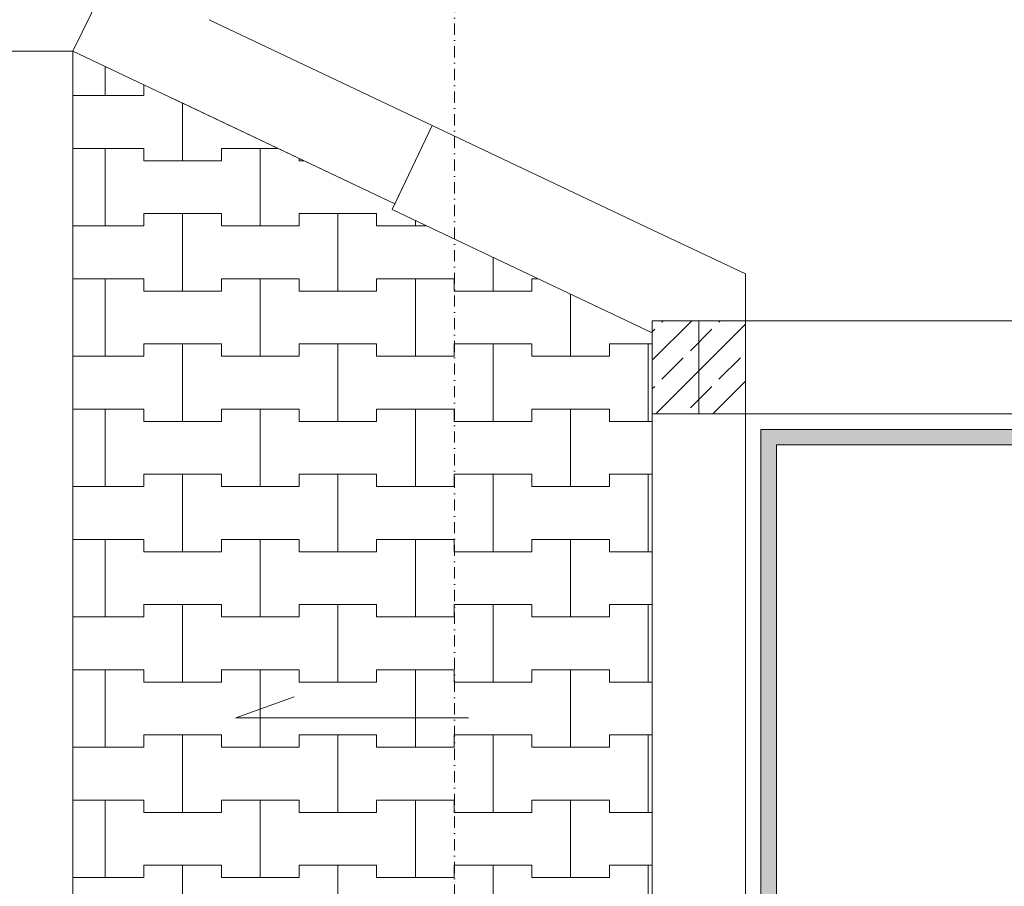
# Model space of a CAD drawing. Header units: centimetres. Extents: x -1589 to 108054, y -205274 to 31709.
# Tile 124 of 256: x 23024 to 23341, y 12466 to 12745. Entities that reach past the tile are written whole.
import ezdxf

# ---------------------------------------------------------------- set-up
doc = ezdxf.new("R2010")
doc.units = ezdxf.units.CM
doc.header["$LTSCALE"] = 0.01
doc.header["$MEASUREMENT"] = 0
for name, pattern in [('Krawędzie ukryte', [27, 20, -7]), ('Kropki i Kreski', [72, 36, -18, 0, -18]), ('Wipeout_Contour', [100, 0, -100])]:
    doc.linetypes.add(name, pattern=pattern)
for name, color, linetype in [('0_Teren', 7, 'Continuous'), ('2_barierki.K_IR', 7, 'Continuous'), ('2_belki.K_IR', 7, 'Continuous'), ('2_schody.K_IR', 7, 'Continuous'), ('2_stropy.K_IR', 7, 'Continuous'), ('2_słupy.K_IR', 7, 'Continuous'), ('2_ściany podporowe.K_IR', 7, 'Continuous'), ('2_ściany zewnętrzne.ISTN', 7, 'Continuous'), ('3_opisy.K_IR', 7, 'Continuous'), ('4_osie.ISTN', 7, 'Continuous')]:
    doc.layers.add(name, color=color, linetype=linetype)

msp = doc.modelspace()

# ---------------------------------------------------------------- hatches: boundary and pattern name
at = {"layer": '2_barierki.K_IR', "linetype": 'Continuous', "lineweight": 5}
for points in [[(23263.08521, 12283.16994), (23268.08521, 12288.16994), (23268.08521, 12608.17491), (23263.08521, 12613.17491)], [(23263.08521, 12613.17491), (23268.08521, 12608.17491), (23430.58521, 12608.17491), (23430.58521, 12613.17491)]]:
    msp.add_hatch(color=8, dxfattribs=at).paths.add_polyline_path(points)

# ---------------------------------------------------------------- linework, layer by layer
at = {"layer": '2_barierki.K_IR', "color": 8, "linetype": 'Continuous', "lineweight": 5}
for p, q in [((23263.08521, 12613.17491), (23263.08521, 12283.16994)), ((23430.58521, 12613.17491), (23263.08521, 12613.17491)), ((23268.08521, 12288.16994), (23268.08521, 12608.17491)), ((23268.08521, 12608.17491), (23430.58521, 12608.17491))]:
    msp.add_line(p, q, dxfattribs=at)
at = {"layer": '2_schody.K_IR', "color": 8, "linetype": 'Continuous', "lineweight": 5}
for p, q in [((23258.08521, 12248.16994), (23258.08521, 12618.1749)), ((23258.08521, 12618.1749), (23433.08521, 12618.1749))]:
    msp.add_line(p, q, dxfattribs=at)
at = {"layer": '2_stropy.K_IR', "color": 8, "linetype": 'Continuous', "lineweight": 5, "flags": 128}
msp.add_lwpolyline([(23104.00756, 12705.42906), (23104.36078, 12705.26179), (23104.36078, 12706.1536)], close=True, dxfattribs=at)

# ---------------------------------------------------------------- wipeouts: each hides what was drawn before it
at = {"color": 8, "linetype": 'Wipeout_Contour', "lineweight": 5, "ltscale": 7087.887482}
msp.add_wipeout([(23053.73582, 12760.21612), (23041.39554, 12735.07934), (23085.35999, 12745.21179)], dxfattribs=at).dxf.layer = '2_ściany zewnętrzne.ISTN'

# ---------------------------------------------------------------- next in the draw order: linework, layer by layer
at = {"layer": '2_ściany zewnętrzne.ISTN', "color": 8, "linetype": 'Continuous', "lineweight": 5, "flags": 128}
msp.add_lwpolyline([(23148.18947, 12952.6154), (23041.39554, 12735.07934)], dxfattribs=at)

# ---------------------------------------------------------------- next in the draw order: wipeouts: each hides what was drawn before it
at = {"color": 8, "linetype": 'Wipeout_Contour', "lineweight": 5, "ltscale": 9262.938567}
msp.add_wipeout([(23228.08521, 12644.30359), (23228.08521, 12618.17111), (23258.08521, 12618.17111), (23258.08521, 12630.07497)], dxfattribs=at).dxf.layer = '2_ściany podporowe.K_IR'

# ---------------------------------------------------------------- next in the draw order: linework, layer by layer
at = {"layer": '2_ściany podporowe.K_IR', "color": 8, "linetype": 'Continuous', "lineweight": 5, "flags": 128}
msp.add_lwpolyline([(23258.08521, 12618.17111), (23228.08521, 12618.17111)], dxfattribs=at)

# ---------------------------------------------------------------- next in the draw order: wipeouts: each hides what was drawn before it
at = {"color": 8, "linetype": 'Wipeout_Contour', "lineweight": 5, "ltscale": 7003.373895}
msp.add_wipeout([(23228.08521, 12644.30359), (23258.08521, 12630.07497), (23258.08521, 12663.27819)], dxfattribs=at).dxf.layer = '2_ściany podporowe.K_IR'
at = {"color": 8, "linetype": 'Wipeout_Contour', "lineweight": 5, "ltscale": 7055.844449}
msp.add_wipeout([(23085.35999, 12745.21179), (23041.39554, 12735.07934), (23073.01972, 12720.07502)], dxfattribs=at).dxf.layer = '2_ściany zewnętrzne.ISTN'

# ---------------------------------------------------------------- next in the draw order: linework, layer by layer
at = {"layer": '0_Teren', "color": 8, "linetype": 'Continuous', "lineweight": 5, "flags": 128}
for points in [[(22754.43335, 12735.07934), (23041.39554, 12735.07934)], [(23041.39554, 12735.07934), (23041.39554, 12160.47041)]]:
    msp.add_lwpolyline(points, dxfattribs=at)
at = {"layer": '2_ściany podporowe.K_IR', "color": 8, "linetype": 'Continuous', "lineweight": 5, "flags": 128}
for points in [[(23258.08521, 12618.17111), (23258.08521, 12663.27819)], [(23228.08521, 12644.30359), (23228.08521, 12618.17111)]]:
    msp.add_lwpolyline(points, dxfattribs=at)
at = {"layer": '2_ściany zewnętrzne.ISTN', "color": 8, "linetype": 'Continuous', "lineweight": 5, "flags": 128}
msp.add_lwpolyline([(23041.39554, 12735.07934), (23073.01972, 12720.07502)], dxfattribs=at)

# ---------------------------------------------------------------- next in the draw order: wipeouts: each hides what was drawn before it
at = {"color": 8, "linetype": 'Wipeout_Contour', "lineweight": 5, "ltscale": 7035.768335}
msp.add_wipeout([(23228.08521, 12677.50681), (23228.08521, 12644.30359), (23258.08521, 12663.27819)], dxfattribs=at).dxf.layer = '2_ściany podporowe.K_IR'
at = {"color": 8, "linetype": 'Wipeout_Contour', "lineweight": 5, "ltscale": 9404.429387}
msp.add_wipeout([(23073.01972, 12720.07502), (23145.1728, 12685.84145), (23157.17519, 12711.13853), (23085.35999, 12745.21179)], dxfattribs=at).dxf.layer = '2_ściany zewnętrzne.ISTN'

# ---------------------------------------------------------------- next in the draw order: linework, layer by layer
at = {"layer": '2_ściany podporowe.K_IR', "color": 8, "linetype": 'Continuous', "lineweight": 5, "flags": 128}
msp.add_lwpolyline([(23258.08521, 12663.27819), (23228.08521, 12677.50681)], dxfattribs=at)
at = {"layer": '2_ściany zewnętrzne.ISTN', "color": 8, "linetype": 'Continuous', "lineweight": 5, "flags": 128}
for points in [[(23157.17519, 12711.13853), (23085.35999, 12745.21179)], [(23073.01972, 12720.07502), (23145.1728, 12685.84145)], [(23145.1728, 12685.84145), (23157.17519, 12711.13853)]]:
    msp.add_lwpolyline(points, dxfattribs=at)

# ---------------------------------------------------------------- next in the draw order: wipeouts: each hides what was drawn before it
at = {"color": 8, "linetype": 'Wipeout_Contour', "lineweight": 5, "ltscale": 9373.3221}
msp.add_wipeout([(23228.08521, 12677.50681), (23157.17641, 12711.13796), (23144.32047, 12684.03215), (23228.08521, 12644.30359)], dxfattribs=at).dxf.layer = '2_ściany podporowe.K_IR'

# ---------------------------------------------------------------- next in the draw order: linework, layer by layer
at = {"layer": '2_ściany podporowe.K_IR', "color": 8, "linetype": 'Continuous', "lineweight": 5, "flags": 128}
for points in [[(23144.32047, 12684.03215), (23157.17641, 12711.13796)], [(23228.08521, 12677.50681), (23157.17641, 12711.13796)], [(23144.32047, 12684.03215), (23228.08521, 12644.30359)]]:
    msp.add_lwpolyline(points, dxfattribs=at)

# ---------------------------------------------------------------- next in the draw order: wipeouts: each hides what was drawn before it
at = {"color": 8, "linetype": 'Wipeout_Contour', "lineweight": 5, "ltscale": 12919.566982}
msp.add_wipeout([(23228.08521, 12098.10258), (23228.08433, 12644.30401), (23144.32047, 12684.03215), (23145.1728, 12685.84145), (23041.39554, 12735.07934), (23041.39554, 12098.10258)], dxfattribs=at).dxf.layer = '2_stropy.K_IR'

# ---------------------------------------------------------------- next in the draw order: linework, layer by layer
at = {"layer": '2_stropy.K_IR', "color": 8, "linetype": 'Continuous', "lineweight": 5}
for p, q in [((23051.80016, 12720.75854), (23051.80016, 12730.14279)), ((23051.80016, 12730.14279), (23051.80016, 12720.75854)), ((23064.30016, 12720.75854), (23064.30016, 12724.21207)), ((23064.30016, 12724.21207), (23064.30016, 12720.75854)), ((23041.39554, 12720.75854), (23051.80016, 12720.75854)), ((23041.39554, 12720.75854), (23064.30016, 12720.75854)), ((23051.80016, 12720.75854), (23064.30016, 12720.75854)), ((23076.80016, 12699.75854), (23076.80016, 12718.28136)), ((23076.80016, 12718.28136), (23076.80016, 12699.75854)), ((23041.39554, 12703.75854), (23051.80016, 12703.75854)), ((23041.39554, 12703.75854), (23064.30016, 12703.75854)), ((23051.80016, 12703.75854), (23064.30016, 12703.75854)), ((23051.80016, 12678.75854), (23051.80016, 12703.75854)), ((23051.80016, 12703.75854), (23051.80016, 12678.75854)), ((23064.30016, 12703.75854), (23064.30016, 12699.75854)), ((23064.30016, 12699.75854), (23064.30016, 12703.75854)), ((23089.30016, 12699.75854), (23089.30016, 12703.75854)), ((23089.30016, 12703.75854), (23089.30016, 12699.75854)), ((23089.30016, 12703.75854), (23101.80016, 12703.75854)), ((23089.30016, 12703.75854), (23107.40948, 12703.75854)), ((23101.80016, 12703.75854), (23107.40948, 12703.75854)), ((23101.80016, 12678.75854), (23101.80016, 12703.75854)), ((23101.80016, 12703.75854), (23101.80016, 12678.75854)), ((23064.30016, 12699.75854), (23076.80016, 12699.75854)), ((23064.30016, 12699.75854), (23089.30016, 12699.75854)), ((23076.80016, 12699.75854), (23089.30016, 12699.75854)), ((23114.30016, 12700.4892), (23114.30016, 12699.75854)), ((23114.30016, 12699.75854), (23114.30016, 12700.4892)), ((23114.30016, 12699.75854), (23115.84016, 12699.75854)), ((23114.30016, 12699.75854), (23115.84016, 12699.75854)), ((23064.30016, 12678.75854), (23064.30016, 12682.75854)), ((23064.30016, 12682.75854), (23064.30016, 12678.75854)), ((23064.30016, 12682.75854), (23076.80016, 12682.75854)), ((23064.30016, 12682.75854), (23089.30016, 12682.75854)), ((23076.80016, 12682.75854), (23089.30016, 12682.75854)), ((23076.80016, 12657.75854), (23076.80016, 12682.75854)), ((23076.80016, 12682.75854), (23076.80016, 12657.75854)), ((23089.30016, 12682.75854), (23089.30016, 12678.75854)), ((23089.30016, 12678.75854), (23089.30016, 12682.75854)), ((23114.30016, 12678.75854), (23114.30016, 12682.75854)), ((23114.30016, 12682.75854), (23114.30016, 12678.75854)), ((23114.30016, 12682.75854), (23126.80016, 12682.75854)), ((23114.30016, 12682.75854), (23139.30016, 12682.75854)), ((23126.80016, 12682.75854), (23139.30016, 12682.75854)), ((23126.80016, 12657.75854), (23126.80016, 12682.75854)), ((23126.80016, 12682.75854), (23126.80016, 12657.75854)), ((23139.30016, 12682.75854), (23139.30016, 12678.75854)), ((23139.30016, 12678.75854), (23139.30016, 12682.75854)), ((23041.39554, 12678.75854), (23051.80016, 12678.75854)), ((23041.39554, 12678.75854), (23064.30016, 12678.75854)), ((23051.80016, 12678.75854), (23064.30016, 12678.75854)), ((23089.30016, 12678.75854), (23101.80016, 12678.75854)), ((23089.30016, 12678.75854), (23114.30016, 12678.75854)), ((23101.80016, 12678.75854), (23114.30016, 12678.75854)), ((23139.30016, 12678.75854), (23151.80016, 12678.75854)), ((23139.30016, 12678.75854), (23155.43949, 12678.75854)), ((23151.80016, 12678.75854), (23151.80016, 12680.48462)), ((23151.80016, 12680.48462), (23151.80016, 12678.75854)), ((23151.80016, 12678.75854), (23155.43949, 12678.75854)), ((23176.80016, 12657.75854), (23176.80016, 12668.62744)), ((23176.80016, 12668.62744), (23176.80016, 12657.75854)), ((23041.39554, 12661.75854), (23051.80016, 12661.75854)), ((23041.39554, 12661.75854), (23064.30016, 12661.75854)), ((23051.80016, 12661.75854), (23064.30016, 12661.75854)), ((23051.80016, 12636.75854), (23051.80016, 12661.75854)), ((23051.80016, 12661.75854), (23051.80016, 12636.75854)), ((23064.30016, 12661.75854), (23064.30016, 12657.75854)), ((23064.30016, 12657.75854), (23064.30016, 12661.75854)), ((23089.30016, 12657.75854), (23089.30016, 12661.75854)), ((23089.30016, 12661.75854), (23089.30016, 12657.75854)), ((23089.30016, 12661.75854), (23101.80016, 12661.75854)), ((23089.30016, 12661.75854), (23114.30016, 12661.75854)), ((23101.80016, 12661.75854), (23114.30016, 12661.75854)), ((23101.80016, 12636.75854), (23101.80016, 12661.75854)), ((23101.80016, 12661.75854), (23101.80016, 12636.75854)), ((23114.30016, 12661.75854), (23114.30016, 12657.75854)), ((23114.30016, 12657.75854), (23114.30016, 12661.75854)), ((23139.30016, 12657.75854), (23139.30016, 12661.75854)), ((23139.30016, 12661.75854), (23139.30016, 12657.75854)), ((23139.30016, 12661.75854), (23151.80016, 12661.75854)), ((23139.30016, 12661.75854), (23164.30016, 12661.75854)), ((23151.80016, 12661.75854), (23164.30016, 12661.75854)), ((23151.80016, 12636.75854), (23151.80016, 12661.75854)), ((23151.80016, 12661.75854), (23151.80016, 12636.75854)), ((23164.30016, 12661.75854), (23164.30016, 12657.75854)), ((23164.30016, 12657.75854), (23164.30016, 12661.75854)), ((23189.30016, 12657.75854), (23189.30016, 12661.75854)), ((23189.30016, 12661.75854), (23189.30016, 12657.75854)), ((23189.30016, 12661.75854), (23191.28274, 12661.75854)), ((23189.30016, 12661.75854), (23191.28274, 12661.75854)), ((23064.30016, 12657.75854), (23076.80016, 12657.75854)), ((23064.30016, 12657.75854), (23089.30016, 12657.75854)), ((23076.80016, 12657.75854), (23089.30016, 12657.75854)), ((23114.30016, 12657.75854), (23126.80016, 12657.75854)), ((23114.30016, 12657.75854), (23139.30016, 12657.75854)), ((23126.80016, 12657.75854), (23139.30016, 12657.75854)), ((23164.30016, 12657.75854), (23176.80016, 12657.75854)), ((23164.30016, 12657.75854), (23189.30016, 12657.75854)), ((23176.80016, 12657.75854), (23189.30016, 12657.75854)), ((23201.80016, 12636.75854), (23201.80016, 12656.77026)), ((23201.80016, 12656.77026), (23201.80016, 12636.75854)), ((23064.30016, 12636.75854), (23064.30016, 12640.75854)), ((23064.30016, 12640.75854), (23064.30016, 12636.75854)), ((23064.30016, 12640.75854), (23076.80016, 12640.75854)), ((23064.30016, 12640.75854), (23089.30016, 12640.75854)), ((23076.80016, 12640.75854), (23089.30016, 12640.75854)), ((23076.80016, 12615.75854), (23076.80016, 12640.75854)), ((23076.80016, 12640.75854), (23076.80016, 12615.75854)), ((23089.30016, 12640.75854), (23089.30016, 12636.75854)), ((23089.30016, 12636.75854), (23089.30016, 12640.75854)), ((23114.30016, 12636.75854), (23114.30016, 12640.75854)), ((23114.30016, 12640.75854), (23114.30016, 12636.75854)), ((23114.30016, 12640.75854), (23126.80016, 12640.75854)), ((23114.30016, 12640.75854), (23139.30016, 12640.75854)), ((23126.80016, 12640.75854), (23139.30016, 12640.75854)), ((23126.80016, 12615.75854), (23126.80016, 12640.75854)), ((23126.80016, 12640.75854), (23126.80016, 12615.75854)), ((23139.30016, 12640.75854), (23139.30016, 12636.75854)), ((23139.30016, 12636.75854), (23139.30016, 12640.75854)), ((23164.30016, 12636.75854), (23164.30016, 12640.75854)), ((23164.30016, 12640.75854), (23164.30016, 12636.75854)), ((23164.30016, 12640.75854), (23176.80016, 12640.75854)), ((23164.30016, 12640.75854), (23189.30016, 12640.75854)), ((23176.80016, 12640.75854), (23189.30016, 12640.75854)), ((23176.80016, 12615.75854), (23176.80016, 12640.75854)), ((23176.80016, 12640.75854), (23176.80016, 12615.75854)), ((23189.30016, 12640.75854), (23189.30016, 12636.75854)), ((23189.30016, 12636.75854), (23189.30016, 12640.75854)), ((23214.30016, 12636.75854), (23214.30016, 12640.75854)), ((23214.30016, 12640.75854), (23214.30016, 12636.75854)), ((23041.39554, 12636.75854), (23051.80016, 12636.75854)), ((23041.39554, 12636.75854), (23064.30016, 12636.75854)), ((23051.80016, 12636.75854), (23064.30016, 12636.75854)), ((23089.30016, 12636.75854), (23101.80016, 12636.75854)), ((23089.30016, 12636.75854), (23114.30016, 12636.75854)), ((23101.80016, 12636.75854), (23114.30016, 12636.75854)), ((23139.30016, 12636.75854), (23151.80016, 12636.75854)), ((23139.30016, 12636.75854), (23164.30016, 12636.75854)), ((23151.80016, 12636.75854), (23164.30016, 12636.75854)), ((23189.30016, 12636.75854), (23201.80016, 12636.75854)), ((23189.30016, 12636.75854), (23214.30016, 12636.75854)), ((23201.80016, 12636.75854), (23214.30016, 12636.75854)), ((23041.39554, 12619.75854), (23051.80016, 12619.75854)), ((23041.39554, 12619.75854), (23064.30016, 12619.75854)), ((23051.80016, 12619.75854), (23064.30016, 12619.75854)), ((23051.80016, 12594.75854), (23051.80016, 12619.75854)), ((23051.80016, 12619.75854), (23051.80016, 12594.75854)), ((23064.30016, 12619.75854), (23064.30016, 12615.75854)), ((23064.30016, 12615.75854), (23064.30016, 12619.75854)), ((23089.30016, 12615.75854), (23089.30016, 12619.75854)), ((23089.30016, 12619.75854), (23089.30016, 12615.75854)), ((23089.30016, 12619.75854), (23101.80016, 12619.75854)), ((23089.30016, 12619.75854), (23114.30016, 12619.75854)), ((23101.80016, 12619.75854), (23114.30016, 12619.75854)), ((23101.80016, 12594.75854), (23101.80016, 12619.75854)), ((23101.80016, 12619.75854), (23101.80016, 12594.75854)), ((23114.30016, 12619.75854), (23114.30016, 12615.75854)), ((23114.30016, 12615.75854), (23114.30016, 12619.75854)), ((23139.30016, 12615.75854), (23139.30016, 12619.75854)), ((23139.30016, 12619.75854), (23139.30016, 12615.75854)), ((23139.30016, 12619.75854), (23151.80016, 12619.75854)), ((23139.30016, 12619.75854), (23164.30016, 12619.75854)), ((23151.80016, 12619.75854), (23164.30016, 12619.75854)), ((23151.80016, 12594.75854), (23151.80016, 12619.75854)), ((23151.80016, 12619.75854), (23151.80016, 12594.75854)), ((23164.30016, 12619.75854), (23164.30016, 12615.75854)), ((23164.30016, 12615.75854), (23164.30016, 12619.75854)), ((23189.30016, 12615.75854), (23189.30016, 12619.75854)), ((23189.30016, 12619.75854), (23189.30016, 12615.75854)), ((23189.30016, 12619.75854), (23201.80016, 12619.75854)), ((23189.30016, 12619.75854), (23214.30016, 12619.75854)), ((23201.80016, 12619.75854), (23214.30016, 12619.75854)), ((23201.80016, 12594.75854), (23201.80016, 12619.75854)), ((23201.80016, 12619.75854), (23201.80016, 12594.75854)), ((23214.30016, 12619.75854), (23214.30016, 12615.75854)), ((23214.30016, 12615.75854), (23214.30016, 12619.75854)), ((23064.30016, 12615.75854), (23076.80016, 12615.75854)), ((23064.30016, 12615.75854), (23089.30016, 12615.75854)), ((23076.80016, 12615.75854), (23089.30016, 12615.75854)), ((23114.30016, 12615.75854), (23126.80016, 12615.75854)), ((23114.30016, 12615.75854), (23139.30016, 12615.75854)), ((23126.80016, 12615.75854), (23139.30016, 12615.75854)), ((23164.30016, 12615.75854), (23176.80016, 12615.75854)), ((23164.30016, 12615.75854), (23189.30016, 12615.75854)), ((23176.80016, 12615.75854), (23189.30016, 12615.75854)), ((23214.30016, 12615.75854), (23226.80016, 12615.75854)), ((23214.30016, 12615.75854), (23228.08437, 12615.75854)), ((23226.80016, 12615.75854), (23228.08437, 12615.75854)), ((23064.30016, 12594.75854), (23064.30016, 12598.75854)), ((23064.30016, 12598.75854), (23064.30016, 12594.75854)), ((23064.30016, 12598.75854), (23076.80016, 12598.75854)), ((23064.30016, 12598.75854), (23089.30016, 12598.75854)), ((23076.80016, 12598.75854), (23089.30016, 12598.75854)), ((23076.80016, 12573.75854), (23076.80016, 12598.75854)), ((23076.80016, 12598.75854), (23076.80016, 12573.75854)), ((23089.30016, 12598.75854), (23089.30016, 12594.75854)), ((23089.30016, 12594.75854), (23089.30016, 12598.75854)), ((23114.30016, 12594.75854), (23114.30016, 12598.75854)), ((23114.30016, 12598.75854), (23114.30016, 12594.75854)), ((23114.30016, 12598.75854), (23126.80016, 12598.75854)), ((23114.30016, 12598.75854), (23139.30016, 12598.75854)), ((23126.80016, 12598.75854), (23139.30016, 12598.75854)), ((23126.80016, 12573.75854), (23126.80016, 12598.75854)), ((23126.80016, 12598.75854), (23126.80016, 12573.75854)), ((23139.30016, 12598.75854), (23139.30016, 12594.75854)), ((23139.30016, 12594.75854), (23139.30016, 12598.75854)), ((23164.30016, 12594.75854), (23164.30016, 12598.75854)), ((23164.30016, 12598.75854), (23164.30016, 12594.75854)), ((23164.30016, 12598.75854), (23176.80016, 12598.75854)), ((23164.30016, 12598.75854), (23189.30016, 12598.75854)), ((23176.80016, 12598.75854), (23189.30016, 12598.75854)), ((23176.80016, 12573.75854), (23176.80016, 12598.75854)), ((23176.80016, 12598.75854), (23176.80016, 12573.75854)), ((23189.30016, 12598.75854), (23189.30016, 12594.75854)), ((23189.30016, 12594.75854), (23189.30016, 12598.75854)), ((23214.30016, 12594.75854), (23214.30016, 12598.75854)), ((23214.30016, 12598.75854), (23214.30016, 12594.75854)), ((23214.30016, 12598.75854), (23226.80016, 12598.75854)), ((23214.30016, 12598.75854), (23228.0844, 12598.75854)), ((23226.80016, 12598.75854), (23228.0844, 12598.75854)), ((23226.80016, 12573.75854), (23226.80016, 12598.75854)), ((23226.80016, 12598.75854), (23226.80016, 12573.75854)), ((23041.39554, 12594.75854), (23051.80016, 12594.75854)), ((23041.39554, 12594.75854), (23064.30016, 12594.75854)), ((23051.80016, 12594.75854), (23064.30016, 12594.75854)), ((23089.30016, 12594.75854), (23101.80016, 12594.75854)), ((23089.30016, 12594.75854), (23114.30016, 12594.75854)), ((23101.80016, 12594.75854), (23114.30016, 12594.75854)), ((23139.30016, 12594.75854), (23151.80016, 12594.75854)), ((23139.30016, 12594.75854), (23164.30016, 12594.75854)), ((23151.80016, 12594.75854), (23164.30016, 12594.75854)), ((23189.30016, 12594.75854), (23201.80016, 12594.75854)), ((23189.30016, 12594.75854), (23214.30016, 12594.75854)), ((23201.80016, 12594.75854), (23214.30016, 12594.75854)), ((23041.39554, 12577.75854), (23051.80016, 12577.75854)), ((23041.39554, 12577.75854), (23064.30016, 12577.75854)), ((23051.80016, 12577.75854), (23064.30016, 12577.75854)), ((23051.80016, 12552.75854), (23051.80016, 12577.75854)), ((23051.80016, 12577.75854), (23051.80016, 12552.75854)), ((23064.30016, 12577.75854), (23064.30016, 12573.75854)), ((23064.30016, 12573.75854), (23064.30016, 12577.75854)), ((23089.30016, 12573.75854), (23089.30016, 12577.75854)), ((23089.30016, 12577.75854), (23089.30016, 12573.75854)), ((23089.30016, 12577.75854), (23101.80016, 12577.75854)), ((23089.30016, 12577.75854), (23114.30016, 12577.75854)), ((23101.80016, 12577.75854), (23114.30016, 12577.75854)), ((23101.80016, 12552.75854), (23101.80016, 12577.75854)), ((23101.80016, 12577.75854), (23101.80016, 12552.75854)), ((23114.30016, 12577.75854), (23114.30016, 12573.75854)), ((23114.30016, 12573.75854), (23114.30016, 12577.75854)), ((23139.30016, 12573.75854), (23139.30016, 12577.75854)), ((23139.30016, 12577.75854), (23139.30016, 12573.75854)), ((23139.30016, 12577.75854), (23151.80016, 12577.75854)), ((23139.30016, 12577.75854), (23164.30016, 12577.75854)), ((23151.80016, 12577.75854), (23164.30016, 12577.75854)), ((23151.80016, 12552.75854), (23151.80016, 12577.75854)), ((23151.80016, 12577.75854), (23151.80016, 12552.75854)), ((23164.30016, 12577.75854), (23164.30016, 12573.75854)), ((23164.30016, 12573.75854), (23164.30016, 12577.75854)), ((23189.30016, 12573.75854), (23189.30016, 12577.75854)), ((23189.30016, 12577.75854), (23189.30016, 12573.75854)), ((23189.30016, 12577.75854), (23201.80016, 12577.75854)), ((23189.30016, 12577.75854), (23214.30016, 12577.75854)), ((23201.80016, 12577.75854), (23214.30016, 12577.75854)), ((23201.80016, 12552.75854), (23201.80016, 12577.75854)), ((23201.80016, 12577.75854), (23201.80016, 12552.75854)), ((23214.30016, 12577.75854), (23214.30016, 12573.75854)), ((23214.30016, 12573.75854), (23214.30016, 12577.75854)), ((23064.30016, 12573.75854), (23076.80016, 12573.75854)), ((23064.30016, 12573.75854), (23089.30016, 12573.75854)), ((23076.80016, 12573.75854), (23089.30016, 12573.75854)), ((23114.30016, 12573.75854), (23126.80016, 12573.75854)), ((23114.30016, 12573.75854), (23139.30016, 12573.75854)), ((23126.80016, 12573.75854), (23139.30016, 12573.75854)), ((23164.30016, 12573.75854), (23176.80016, 12573.75854)), ((23164.30016, 12573.75854), (23189.30016, 12573.75854)), ((23176.80016, 12573.75854), (23189.30016, 12573.75854)), ((23214.30016, 12573.75854), (23226.80016, 12573.75854)), ((23214.30016, 12573.75854), (23228.08444, 12573.75854)), ((23226.80016, 12573.75854), (23228.08444, 12573.75854)), ((23064.30016, 12552.75854), (23064.30016, 12556.75854)), ((23064.30016, 12556.75854), (23064.30016, 12552.75854)), ((23064.30016, 12556.75854), (23076.80016, 12556.75854)), ((23064.30016, 12556.75854), (23089.30016, 12556.75854)), ((23076.80016, 12556.75854), (23089.30016, 12556.75854)), ((23076.80016, 12531.75854), (23076.80016, 12556.75854)), ((23076.80016, 12556.75854), (23076.80016, 12531.75854)), ((23089.30016, 12556.75854), (23089.30016, 12552.75854)), ((23089.30016, 12552.75854), (23089.30016, 12556.75854)), ((23114.30016, 12552.75854), (23114.30016, 12556.75854)), ((23114.30016, 12556.75854), (23114.30016, 12552.75854)), ((23114.30016, 12556.75854), (23126.80016, 12556.75854)), ((23114.30016, 12556.75854), (23139.30016, 12556.75854)), ((23126.80016, 12556.75854), (23139.30016, 12556.75854)), ((23126.80016, 12531.75854), (23126.80016, 12556.75854)), ((23126.80016, 12556.75854), (23126.80016, 12531.75854)), ((23139.30016, 12556.75854), (23139.30016, 12552.75854)), ((23139.30016, 12552.75854), (23139.30016, 12556.75854)), ((23164.30016, 12552.75854), (23164.30016, 12556.75854)), ((23164.30016, 12556.75854), (23164.30016, 12552.75854)), ((23164.30016, 12556.75854), (23176.80016, 12556.75854)), ((23164.30016, 12556.75854), (23189.30016, 12556.75854)), ((23176.80016, 12556.75854), (23189.30016, 12556.75854)), ((23176.80016, 12531.75854), (23176.80016, 12556.75854)), ((23176.80016, 12556.75854), (23176.80016, 12531.75854)), ((23189.30016, 12556.75854), (23189.30016, 12552.75854)), ((23189.30016, 12552.75854), (23189.30016, 12556.75854)), ((23214.30016, 12552.75854), (23214.30016, 12556.75854)), ((23214.30016, 12556.75854), (23214.30016, 12552.75854)), ((23214.30016, 12556.75854), (23226.80016, 12556.75854)), ((23214.30016, 12556.75854), (23228.08447, 12556.75854)), ((23226.80016, 12556.75854), (23228.08447, 12556.75854)), ((23226.80016, 12531.75854), (23226.80016, 12556.75854)), ((23226.80016, 12556.75854), (23226.80016, 12531.75854)), ((23041.39554, 12552.75854), (23051.80016, 12552.75854)), ((23041.39554, 12552.75854), (23064.30016, 12552.75854)), ((23051.80016, 12552.75854), (23064.30016, 12552.75854)), ((23089.30016, 12552.75854), (23101.80016, 12552.75854)), ((23089.30016, 12552.75854), (23114.30016, 12552.75854)), ((23101.80016, 12552.75854), (23114.30016, 12552.75854)), ((23139.30016, 12552.75854), (23151.80016, 12552.75854)), ((23139.30016, 12552.75854), (23164.30016, 12552.75854)), ((23151.80016, 12552.75854), (23164.30016, 12552.75854)), ((23189.30016, 12552.75854), (23201.80016, 12552.75854)), ((23189.30016, 12552.75854), (23214.30016, 12552.75854)), ((23201.80016, 12552.75854), (23214.30016, 12552.75854)), ((23041.39554, 12535.75854), (23051.80016, 12535.75854)), ((23041.39554, 12535.75854), (23064.30016, 12535.75854)), ((23051.80016, 12535.75854), (23064.30016, 12535.75854)), ((23051.80016, 12510.75854), (23051.80016, 12535.75854)), ((23051.80016, 12535.75854), (23051.80016, 12510.75854)), ((23064.30016, 12535.75854), (23064.30016, 12531.75854)), ((23064.30016, 12531.75854), (23064.30016, 12535.75854)), ((23089.30016, 12531.75854), (23089.30016, 12535.75854)), ((23089.30016, 12535.75854), (23089.30016, 12531.75854)), ((23089.30016, 12535.75854), (23101.80016, 12535.75854)), ((23089.30016, 12535.75854), (23114.30016, 12535.75854)), ((23101.80016, 12535.75854), (23114.30016, 12535.75854)), ((23101.80016, 12510.75854), (23101.80016, 12535.75854)), ((23101.80016, 12535.75854), (23101.80016, 12510.75854)), ((23114.30016, 12535.75854), (23114.30016, 12531.75854)), ((23114.30016, 12531.75854), (23114.30016, 12535.75854)), ((23139.30016, 12531.75854), (23139.30016, 12535.75854)), ((23139.30016, 12535.75854), (23139.30016, 12531.75854)), ((23139.30016, 12535.75854), (23151.80016, 12535.75854)), ((23139.30016, 12535.75854), (23164.30016, 12535.75854)), ((23151.80016, 12535.75854), (23164.30016, 12535.75854)), ((23151.80016, 12510.75854), (23151.80016, 12535.75854)), ((23151.80016, 12535.75854), (23151.80016, 12510.75854)), ((23164.30016, 12535.75854), (23164.30016, 12531.75854)), ((23164.30016, 12531.75854), (23164.30016, 12535.75854)), ((23189.30016, 12531.75854), (23189.30016, 12535.75854)), ((23189.30016, 12535.75854), (23189.30016, 12531.75854)), ((23189.30016, 12535.75854), (23201.80016, 12535.75854)), ((23189.30016, 12535.75854), (23214.30016, 12535.75854)), ((23201.80016, 12535.75854), (23214.30016, 12535.75854)), ((23201.80016, 12510.75854), (23201.80016, 12535.75854)), ((23201.80016, 12535.75854), (23201.80016, 12510.75854)), ((23214.30016, 12535.75854), (23214.30016, 12531.75854)), ((23214.30016, 12531.75854), (23214.30016, 12535.75854)), ((23064.30016, 12531.75854), (23076.80016, 12531.75854)), ((23064.30016, 12531.75854), (23089.30016, 12531.75854)), ((23076.80016, 12531.75854), (23089.30016, 12531.75854)), ((23114.30016, 12531.75854), (23126.80016, 12531.75854)), ((23114.30016, 12531.75854), (23139.30016, 12531.75854)), ((23126.80016, 12531.75854), (23139.30016, 12531.75854)), ((23164.30016, 12531.75854), (23176.80016, 12531.75854)), ((23164.30016, 12531.75854), (23189.30016, 12531.75854)), ((23176.80016, 12531.75854), (23189.30016, 12531.75854)), ((23214.30016, 12531.75854), (23226.80016, 12531.75854)), ((23214.30016, 12531.75854), (23228.08451, 12531.75854)), ((23226.80016, 12531.75854), (23228.08451, 12531.75854)), ((23064.30016, 12510.75854), (23064.30016, 12514.75854)), ((23064.30016, 12514.75854), (23064.30016, 12510.75854)), ((23064.30016, 12514.75854), (23076.80016, 12514.75854)), ((23064.30016, 12514.75854), (23089.30016, 12514.75854)), ((23076.80016, 12514.75854), (23089.30016, 12514.75854)), ((23076.80016, 12489.75854), (23076.80016, 12514.75854)), ((23076.80016, 12514.75854), (23076.80016, 12489.75854)), ((23089.30016, 12514.75854), (23089.30016, 12510.75854)), ((23089.30016, 12510.75854), (23089.30016, 12514.75854)), ((23114.30016, 12510.75854), (23114.30016, 12514.75854)), ((23114.30016, 12514.75854), (23114.30016, 12510.75854)), ((23114.30016, 12514.75854), (23126.80016, 12514.75854)), ((23114.30016, 12514.75854), (23139.30016, 12514.75854)), ((23126.80016, 12514.75854), (23139.30016, 12514.75854)), ((23126.80016, 12489.75854), (23126.80016, 12514.75854)), ((23126.80016, 12514.75854), (23126.80016, 12489.75854)), ((23139.30016, 12514.75854), (23139.30016, 12510.75854)), ((23139.30016, 12510.75854), (23139.30016, 12514.75854)), ((23164.30016, 12510.75854), (23164.30016, 12514.75854)), ((23164.30016, 12514.75854), (23164.30016, 12510.75854)), ((23164.30016, 12514.75854), (23176.80016, 12514.75854)), ((23164.30016, 12514.75854), (23189.30016, 12514.75854)), ((23176.80016, 12514.75854), (23189.30016, 12514.75854)), ((23176.80016, 12489.75854), (23176.80016, 12514.75854)), ((23176.80016, 12514.75854), (23176.80016, 12489.75854)), ((23189.30016, 12514.75854), (23189.30016, 12510.75854)), ((23189.30016, 12510.75854), (23189.30016, 12514.75854)), ((23214.30016, 12510.75854), (23214.30016, 12514.75854)), ((23214.30016, 12514.75854), (23214.30016, 12510.75854)), ((23214.30016, 12514.75854), (23226.80016, 12514.75854)), ((23214.30016, 12514.75854), (23228.08454, 12514.75854)), ((23226.80016, 12514.75854), (23228.08454, 12514.75854)), ((23226.80016, 12489.75854), (23226.80016, 12514.75854)), ((23226.80016, 12514.75854), (23226.80016, 12489.75854)), ((23041.39554, 12510.75854), (23051.80016, 12510.75854)), ((23041.39554, 12510.75854), (23064.30016, 12510.75854)), ((23051.80016, 12510.75854), (23064.30016, 12510.75854)), ((23089.30016, 12510.75854), (23101.80016, 12510.75854)), ((23089.30016, 12510.75854), (23114.30016, 12510.75854)), ((23101.80016, 12510.75854), (23114.30016, 12510.75854)), ((23139.30016, 12510.75854), (23151.80016, 12510.75854)), ((23139.30016, 12510.75854), (23164.30016, 12510.75854)), ((23151.80016, 12510.75854), (23164.30016, 12510.75854)), ((23189.30016, 12510.75854), (23201.80016, 12510.75854)), ((23189.30016, 12510.75854), (23214.30016, 12510.75854)), ((23201.80016, 12510.75854), (23214.30016, 12510.75854)), ((23041.39554, 12493.75854), (23051.80016, 12493.75854)), ((23041.39554, 12493.75854), (23064.30016, 12493.75854)), ((23051.80016, 12493.75854), (23064.30016, 12493.75854)), ((23051.80016, 12468.75854), (23051.80016, 12493.75854)), ((23051.80016, 12493.75854), (23051.80016, 12468.75854)), ((23064.30016, 12493.75854), (23064.30016, 12489.75854)), ((23064.30016, 12489.75854), (23064.30016, 12493.75854)), ((23089.30016, 12489.75854), (23089.30016, 12493.75854)), ((23089.30016, 12493.75854), (23089.30016, 12489.75854)), ((23089.30016, 12493.75854), (23101.80016, 12493.75854)), ((23089.30016, 12493.75854), (23114.30016, 12493.75854)), ((23101.80016, 12493.75854), (23114.30016, 12493.75854)), ((23101.80016, 12468.75854), (23101.80016, 12493.75854)), ((23101.80016, 12493.75854), (23101.80016, 12468.75854)), ((23114.30016, 12493.75854), (23114.30016, 12489.75854)), ((23114.30016, 12489.75854), (23114.30016, 12493.75854)), ((23139.30016, 12489.75854), (23139.30016, 12493.75854)), ((23139.30016, 12493.75854), (23139.30016, 12489.75854)), ((23139.30016, 12493.75854), (23151.80016, 12493.75854)), ((23139.30016, 12493.75854), (23164.30016, 12493.75854)), ((23151.80016, 12493.75854), (23164.30016, 12493.75854)), ((23151.80016, 12468.75854), (23151.80016, 12493.75854)), ((23151.80016, 12493.75854), (23151.80016, 12468.75854)), ((23164.30016, 12493.75854), (23164.30016, 12489.75854)), ((23164.30016, 12489.75854), (23164.30016, 12493.75854)), ((23189.30016, 12489.75854), (23189.30016, 12493.75854)), ((23189.30016, 12493.75854), (23189.30016, 12489.75854)), ((23189.30016, 12493.75854), (23201.80016, 12493.75854)), ((23189.30016, 12493.75854), (23214.30016, 12493.75854)), ((23201.80016, 12493.75854), (23214.30016, 12493.75854)), ((23201.80016, 12468.75854), (23201.80016, 12493.75854)), ((23201.80016, 12493.75854), (23201.80016, 12468.75854)), ((23214.30016, 12493.75854), (23214.30016, 12489.75854)), ((23214.30016, 12489.75854), (23214.30016, 12493.75854)), ((23064.30016, 12489.75854), (23076.80016, 12489.75854)), ((23064.30016, 12489.75854), (23089.30016, 12489.75854)), ((23076.80016, 12489.75854), (23089.30016, 12489.75854)), ((23114.30016, 12489.75854), (23126.80016, 12489.75854)), ((23114.30016, 12489.75854), (23139.30016, 12489.75854)), ((23126.80016, 12489.75854), (23139.30016, 12489.75854)), ((23164.30016, 12489.75854), (23176.80016, 12489.75854)), ((23164.30016, 12489.75854), (23189.30016, 12489.75854)), ((23176.80016, 12489.75854), (23189.30016, 12489.75854)), ((23214.30016, 12489.75854), (23226.80016, 12489.75854)), ((23214.30016, 12489.75854), (23228.08458, 12489.75854)), ((23226.80016, 12489.75854), (23228.08458, 12489.75854)), ((23064.30016, 12468.75854), (23064.30016, 12472.75854)), ((23064.30016, 12472.75854), (23064.30016, 12468.75854)), ((23064.30016, 12472.75854), (23076.80016, 12472.75854)), ((23064.30016, 12472.75854), (23089.30016, 12472.75854)), ((23076.80016, 12472.75854), (23089.30016, 12472.75854)), ((23076.80016, 12447.75854), (23076.80016, 12472.75854)), ((23076.80016, 12472.75854), (23076.80016, 12447.75854)), ((23089.30016, 12472.75854), (23089.30016, 12468.75854)), ((23089.30016, 12468.75854), (23089.30016, 12472.75854)), ((23114.30016, 12468.75854), (23114.30016, 12472.75854)), ((23114.30016, 12472.75854), (23114.30016, 12468.75854)), ((23114.30016, 12472.75854), (23126.80016, 12472.75854)), ((23114.30016, 12472.75854), (23139.30016, 12472.75854)), ((23126.80016, 12472.75854), (23139.30016, 12472.75854)), ((23126.80016, 12447.75854), (23126.80016, 12472.75854)), ((23126.80016, 12472.75854), (23126.80016, 12447.75854)), ((23139.30016, 12472.75854), (23139.30016, 12468.75854)), ((23139.30016, 12468.75854), (23139.30016, 12472.75854)), ((23164.30016, 12468.75854), (23164.30016, 12472.75854)), ((23164.30016, 12472.75854), (23164.30016, 12468.75854)), ((23164.30016, 12472.75854), (23176.80016, 12472.75854)), ((23164.30016, 12472.75854), (23189.30016, 12472.75854)), ((23176.80016, 12472.75854), (23189.30016, 12472.75854)), ((23176.80016, 12447.75854), (23176.80016, 12472.75854)), ((23176.80016, 12472.75854), (23176.80016, 12447.75854)), ((23189.30016, 12472.75854), (23189.30016, 12468.75854)), ((23189.30016, 12468.75854), (23189.30016, 12472.75854)), ((23214.30016, 12468.75854), (23214.30016, 12472.75854)), ((23214.30016, 12472.75854), (23214.30016, 12468.75854)), ((23214.30016, 12472.75854), (23226.80016, 12472.75854)), ((23214.30016, 12472.75854), (23228.08461, 12472.75854)), ((23226.80016, 12472.75854), (23228.08461, 12472.75854)), ((23226.80016, 12447.75854), (23226.80016, 12472.75854)), ((23226.80016, 12472.75854), (23226.80016, 12447.75854)), ((23041.39554, 12468.75854), (23051.80016, 12468.75854)), ((23041.39554, 12468.75854), (23064.30016, 12468.75854)), ((23051.80016, 12468.75854), (23064.30016, 12468.75854)), ((23089.30016, 12468.75854), (23101.80016, 12468.75854)), ((23089.30016, 12468.75854), (23114.30016, 12468.75854)), ((23101.80016, 12468.75854), (23114.30016, 12468.75854)), ((23139.30016, 12468.75854), (23151.80016, 12468.75854)), ((23139.30016, 12468.75854), (23164.30016, 12468.75854)), ((23151.80016, 12468.75854), (23164.30016, 12468.75854)), ((23189.30016, 12468.75854), (23201.80016, 12468.75854)), ((23189.30016, 12468.75854), (23214.30016, 12468.75854)), ((23201.80016, 12468.75854), (23214.30016, 12468.75854))]:
    msp.add_line(p, q, dxfattribs=at)
at = {"layer": '2_stropy.K_IR', "color": 8, "linetype": 'Continuous', "lineweight": 5, "flags": 128}
for points in [[(23041.39554, 12735.07934), (23145.1728, 12685.84145)], [(23041.39554, 12098.10258), (23041.39554, 12735.07934)], [(23145.1728, 12685.84145), (23144.32047, 12684.03215)], [(23144.32047, 12684.03215), (23228.08433, 12644.30401)], [(23228.08433, 12644.30401), (23228.08521, 12098.10258)]]:
    msp.add_lwpolyline(points, dxfattribs=at)
at = {"layer": '3_opisy.K_IR', "color": 8, "linetype": 'Continuous', "lineweight": 5}
msp.add_lwpolyline([(23168.89554, 12520.23142), (23093.89554, 12520.23142), (23112.68939, 12527.07182)], dxfattribs=at)
at = {"layer": '4_osie.ISTN', "color": 7, "linetype": 'Kropki i Kreski', "lineweight": 0, "ltscale": 10}
msp.add_line((23164.36078, 9177.95201), (23164.36078, 12897.96143), dxfattribs=at)

# ---------------------------------------------------------------- next in the draw order: wipeouts: each hides what was drawn before it
at = {"color": 8, "linetype": 'Wipeout_Contour', "lineweight": 5, "ltscale": 9283.587819}
msp.add_wipeout([(23228.08521, 12648.17111), (23228.08521, 12618.17111), (23258.08521, 12618.17111), (23258.08521, 12648.17111)], dxfattribs=at).dxf.layer = '2_słupy.K_IR'

# ---------------------------------------------------------------- next in the draw order: hatches: boundary and pattern name
at = {"layer": '2_słupy.K_IR', "linetype": 'Continuous', "lineweight": 5}
h = msp.add_hatch(dxfattribs=at)
h.set_pattern_fill('Beton zbrojony', color=8, style=0, pattern_type=2)
h.set_pattern_definition([(45, (22325.727, 10501.317), (-9.19239, 9.19239), []), (45, (22321.13, 10505.913), (-9.19239, 9.19239), [9.75, -3.25])])
h.paths.add_polyline_path([(23228.08521, 12648.17111), (23228.08521, 12618.17111), (23258.08521, 12618.17111), (23258.08521, 12648.17111)])

# ---------------------------------------------------------------- next in the draw order: linework, layer by layer
at = {"layer": '2_belki.K_IR', "color": 8, "linetype": 'Krawędzie ukryte', "lineweight": 5}
for p, q in [((23243.08544, 12648.17111), (23878.08522, 12648.17111)), ((23243.08544, 12618.17111), (23243.08544, 12648.17111)), ((23228.08521, 12618.17111), (23228.08521, 12278.16994)), ((23228.08521, 12618.17111), (23258.08521, 12618.17111)), ((23243.08544, 12618.17111), (23878.08522, 12618.17111)), ((23258.08521, 12618.17111), (23258.08521, 12278.16994))]:
    msp.add_line(p, q, dxfattribs=at)
at = {"layer": '2_stropy.K_IR', "color": 8, "linetype": 'Continuous', "lineweight": 5}
for p, q in [((23214.30016, 12640.75854), (23226.80016, 12640.75854)), ((23214.30016, 12640.75854), (23228.08433, 12640.75854)), ((23226.80016, 12640.75854), (23228.08433, 12640.75854)), ((23226.80016, 12615.75854), (23226.80016, 12640.75854)), ((23226.80016, 12640.75854), (23226.80016, 12615.75854))]:
    msp.add_line(p, q, dxfattribs=at)
at = {"layer": '2_słupy.K_IR', "color": 8, "linetype": 'Continuous', "lineweight": 5, "flags": 128}
msp.add_lwpolyline([(23228.08521, 12648.17111), (23258.08521, 12648.17111), (23258.08521, 12618.17111), (23228.08521, 12618.17111)], close=True, dxfattribs=at)

doc.saveas('drawing.dxf')
